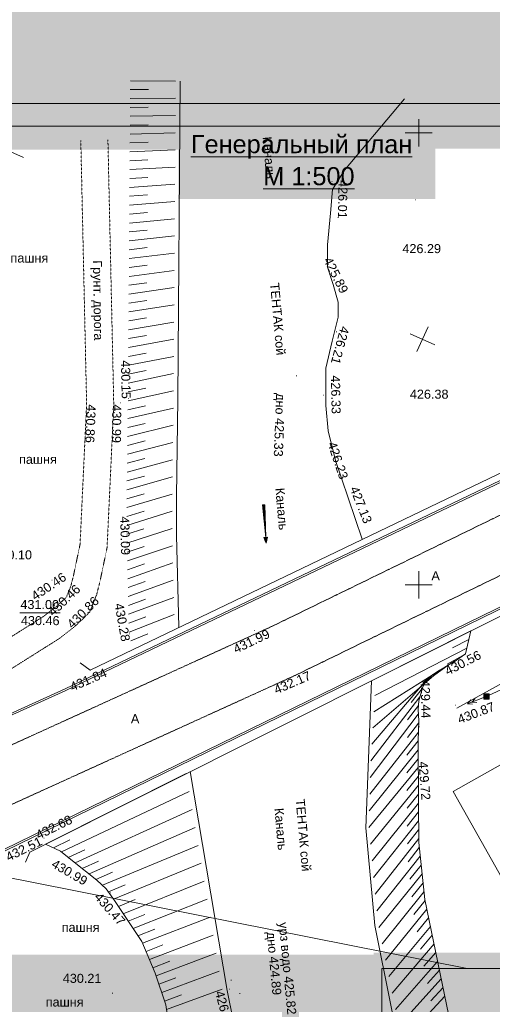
# Model space of a CAD drawing. Header units: millimetres. Extents: x 918404 to 1362154, y 4120617 to 4364104.
# Tile 236 of 256: x 1122779 to 1133233, y 4168089 to 4189872. Entities that reach past the tile are written whole.
import ezdxf

# ---------------------------------------------------------------- set-up
doc = ezdxf.new("R2010")
doc.units = ezdxf.units.MM
doc.header["$MEASUREMENT"] = 0
doc.linetypes.add('Д_ТРОТ_ТРУБА', pattern=[1.5, 0.75, -0.75])
for name, color, linetype, lineweight in [('(001) Сетка_Ном._пера__132', 132, 'Continuous', 18), ('(008) Скульптуры_Ном._пера__7', 7, 'Continuous', 18), ('(022) Возд. Линии_Ном._пера__240', 240, 'Continuous', 18), ('(022) Возд. Линии_Ном._пера__7', 7, 'Continuous', 18), ('(025) Дорога_Ном._пера__7', 7, 'Continuous', 18), ('(027) Гидрография_Ном._пера__7', 7, 'Continuous', 18), ('0_Ном._пера__1', 1, 'Continuous', 18), ('0_Ном._пера__174', 174, 'Continuous', 18), ('0_Ном._пера__255', 255, 'Continuous', 18), ('0_Ном._пера__4', 4, 'Continuous', 18), ('0_Ном._пера__7', 7, 'Continuous', 18), ('ВЫСОТА_Ном._пера__7', 7, 'Continuous', 18), ('Откос_Ном._пера__7', 7, 'Continuous', 18), ('Текст_Ном._пера__7', 7, 'Continuous', 18), ('ТОЧКИ_Ном._пера__5', 5, 'Continuous', 18)]:
    doc.layers.add(name, color=color, linetype=linetype, lineweight=lineweight)
doc.styles.add('СГЕНЕРИР_СТИЛЬ_1', font='arial.ttf')
doc.styles.add('СГЕНЕРИР_СТИЛЬ_16', font='arial.ttf')
doc.styles.add('СГЕНЕРИР_СТИЛЬ_2', font='arial.ttf')

# ---------------------------------------------------------------- blocks, each defined once
blk = doc.blocks.new('Линия_162', base_point=(1132676.076308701, 4168879.007317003))
at = {"layer": '0_Ном._пера__1', "linetype": 'Continuous'}
blk.add_hatch(color=256, dxfattribs=at).paths.add_polyline_path([(1118770.583127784, 4171637.490488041), (1118943.889857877, 4171552.1366931), (1118963.348054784, 4171650.225319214)])
for p, q in [((1118770.583127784, 4171637.490488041), (1118963.348054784, 4171650.225319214)), ((1118770.583127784, 4171637.490488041), (1118943.889857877, 4171552.1366931)), ((1118963.348054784, 4171650.225319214), (1118943.889857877, 4171552.1366931)), ((1132676.076308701, 4168879.007317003), (1118953.61895633, 4171601.181006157))]:
    blk.add_line(p, q, dxfattribs=at)

msp = doc.modelspace()

# ---------------------------------------------------------------- hatches: boundary and pattern name
at = {"layer": '(022) Возд. Линии_Ном._пера__240', "linetype": 'Continuous'}
h = msp.add_hatch(color=256, dxfattribs=at)
h.paths.add_polyline_path([(1133046.777378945, 4174960.378969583), (1133046.777378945, 4174840.378969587), (1133166.777378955, 4174840.378969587), (1133166.777378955, 4174960.378969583)])
h.paths.add_polyline_path([(1133096.777378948, 4174900.378969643, -1.000033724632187), (1133116.777378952, 4174900.378969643, -0.9999999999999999)], flags=0)
at = {"layer": '(022) Возд. Линии_Ном._пера__7', "linetype": 'Continuous'}
msp.add_hatch(color=256, dxfattribs=at).paths.add_polyline_path([(1133114.073522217, 4174893.540381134, 0.9999999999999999), (1133099.481235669, 4174907.217558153, 0.9999999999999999)])
at = {"layer": '0_Ном._пера__255', "linetype": 'Continuous'}
h = msp.add_hatch(color=256, dxfattribs=at)
h.paths.add_polyline_path([(1111134.271051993, 4191646.941461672), (1111134.271051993, 4157775.628602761), (1153992.636140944, 4157775.628602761), (1153992.636140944, 4191646.941461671)])
h.paths.add_polyline_path([(1114175.712001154, 4183065.40173584), (1114175.712001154, 4186999.761341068), (1126290.030391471, 4186999.761341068), (1126290.030391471, 4185902.870765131), (1131973.174740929, 4185902.870765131), (1131973.174740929, 4187020.444784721), (1138212.326665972, 4187020.444784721), (1140415.20251282, 4187020.444784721), (1140415.20251282, 4180207.898470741), (1135183.88977721, 4180207.898470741), (1135183.88977721, 4169186.310952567), (1114175.712001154, 4169186.310952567)], flags=0)
msp.add_hatch(color=256, dxfattribs=at).paths.add_polyline_path([(1139257.947297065, 4165742.394833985), (1139257.947297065, 4169230.246192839), (1130607.813134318, 4169230.246192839), (1130607.813134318, 4165742.394833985)])

# ---------------------------------------------------------------- linework, layer by layer
at = {"layer": '(001) Сетка_Ном._пера__132', "linetype": 'Continuous'}
for p, q in [((1131604.485161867, 4187668.190864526), (1131604.485161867, 4187068.190864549)), ((1131304.485161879, 4187368.190864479), (1131904.485161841, 4187368.190864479)), ((1122313.90097828, 4187069.14686012), (1122859.965470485, 4186820.523509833)), ((1131812.319770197, 4183074.144926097), (1131563.696419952, 4182528.080433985)), ((1131414.975848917, 4182925.424355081), (1131961.040341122, 4182676.801004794)), ((1131604.485161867, 4177668.190864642), (1131604.485161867, 4177068.190864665)), ((1131304.485161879, 4177368.190864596), (1131904.485161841, 4177368.190864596))]:
    msp.add_line(p, q, dxfattribs=at)
at = {"layer": '(022) Возд. Линии_Ном._пера__7', "linetype": 'Continuous'}
for p, q in [((1133152.237914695, 4174921.195782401), (1133515.791742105, 4175088.014889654)), ((1133059.709087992, 4174882.331646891), (1132686.222517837, 4174739.126263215)), ((1132686.222517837, 4174739.126263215), (1132761.693487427, 4174821.61343054)), ((1132779.594160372, 4174774.927609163), (1132855.065129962, 4174857.414776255)), ((1132686.222517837, 4174739.126263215), (1132797.494833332, 4174728.241787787)), ((1132779.594160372, 4174774.927609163), (1132890.866475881, 4174764.043133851))]:
    msp.add_line(p, q, dxfattribs=at)
at = {"layer": '(022) Возд. Линии_Ном._пера__7', "linetype": 'Continuous', "flags": 128}
msp.add_lwpolyline([(1133046.777378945, 4174840.378969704), (1133166.777378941, 4174840.378969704), (1133166.777378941, 4174960.378969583), (1133046.777378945, 4174960.378969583)], close=True, dxfattribs=at)
at = {"layer": '(022) Возд. Линии_Ном._пера__7', "linetype": 'Continuous'}
msp.add_circle((1133106.777378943, 4174900.378969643), 9.999999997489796, dxfattribs=at)
at = {"layer": '(027) Гидрография_Ном._пера__7', "linetype": 'Continuous'}
for p, q in [((1128200.504581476, 4179139.166528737), (1128150.601869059, 4179136.048950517)), ((1128150.601869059, 4179136.048950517), (1128220.446350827, 4178419.008680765)), ((1128155.592140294, 4179136.36070842), (1128164.570765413, 4178992.640896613)), ((1128160.582411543, 4179136.672466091), (1128178.539661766, 4178849.232842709)), ((1128165.572682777, 4179136.984223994), (1128192.50855812, 4178705.824788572)), ((1128170.562954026, 4179137.295981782), (1128206.477454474, 4178562.416734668)), ((1128175.55322526, 4179137.607739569), (1128220.446350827, 4178419.008680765)), ((1128180.543496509, 4179137.919497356), (1128216.457996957, 4178563.040250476)), ((1128185.533767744, 4179138.231255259), (1128212.469643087, 4178707.071819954)), ((1128190.524038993, 4179138.543013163), (1128208.481289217, 4178851.103389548)), ((1128195.514310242, 4179138.854770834), (1128204.492935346, 4178995.134959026)), ((1128220.446350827, 4178419.008680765), (1128200.504581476, 4179139.166528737)), ((1128180.524180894, 4178416.514618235), (1128260.368520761, 4178421.502743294)), ((1128228.552054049, 4178289.261628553), (1128180.524180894, 4178416.514618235)), ((1128185.514452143, 4178416.826376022), (1128186.512077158, 4178400.857508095)), ((1128190.504723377, 4178417.138133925), (1128192.562324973, 4178384.202343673)), ((1128195.494994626, 4178417.449891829), (1128198.550221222, 4178368.545233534)), ((1128200.485265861, 4178417.7616495), (1128204.538117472, 4178352.88812351)), ((1128205.475537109, 4178418.073407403), (1128210.526013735, 4178337.231013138)), ((1128210.465808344, 4178418.38516519), (1128216.576261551, 4178320.575848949)), ((1128215.456079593, 4178418.696923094), (1128222.5641578, 4178304.918738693)), ((1128220.446350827, 4178419.008680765), (1128228.552054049, 4178289.261628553)), ((1128225.436622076, 4178419.320438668), (1128232.544700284, 4178305.542254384)), ((1128260.368520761, 4178421.502743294), (1128228.552054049, 4178289.261628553)), ((1128230.426893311, 4178419.632196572), (1128236.537346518, 4178321.822880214)), ((1128235.41716456, 4178419.943954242), (1128240.467641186, 4178339.10156021)), ((1128240.407435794, 4178420.25571203), (1128244.460287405, 4178355.382185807)), ((1128245.397707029, 4178420.567469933), (1128248.452933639, 4178371.662811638)), ((1128250.387978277, 4178420.879227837), (1128252.445579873, 4178387.943437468)), ((1128255.378249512, 4178421.190985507), (1128256.375874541, 4178405.22211758))]:
    msp.add_line(p, q, dxfattribs=at)
at = {"layer": '0_Ном._пера__1', "linetype": 'Continuous'}
for p, q in [((1123671.561765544, 4176747.187961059), (1122779.78899595, 4176747.187961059)), ((1130788.441512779, 4168879.007317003), (1130788.441512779, 4165072.509668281)), ((1138808.420835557, 4168879.007317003), (1130788.441512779, 4168879.007317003))]:
    msp.add_line(p, q, dxfattribs=at)
at = {"layer": '0_Ном._пера__174', "linetype": 'Continuous', "flags": 128}
for points in [[(1111824.970940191, 4188014.584202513), (1153825.869447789, 4188014.584202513), (1153825.869447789, 4158734.58181187), (1111824.970940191, 4158734.58181187)], [(1113824.970940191, 4187514.584202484), (1153325.869447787, 4187514.584202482), (1153325.869447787, 4159234.58181187), (1113824.970940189, 4159234.581811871)]]:
    msp.add_lwpolyline(points, close=True, dxfattribs=at)
at = {"layer": '0_Ном._пера__4', "linetype": 'Continuous', "flags": 128}
for points in [[(1126300.26950539, 4176427.579027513), (1126296.666772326, 4176441.414024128), (1126246.771282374, 4178461.322086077), (1126246.771282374, 4179325.111902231), (1126278.444072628, 4181476.032897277), (1126327.762804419, 4188514.64241583)], [(1130355.787858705, 4178376.574344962), (1130044.123821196, 4179294.303815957), (1129762.660796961, 4180123.103039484), (1129605.703706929, 4180776.770608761), (1129549.731919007, 4181333.351540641), (1129549.731919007, 4182161.915281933), (1129692.702778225, 4182758.937783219), (1129820.408657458, 4183292.21626991), (1129820.408657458, 4183621.858716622), (1129711.360040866, 4184016.757102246), (1129591.186823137, 4184397.226025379), (1129591.186823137, 4184891.009489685), (1129651.043410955, 4185589.317328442), (1129696.188396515, 4186115.994482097), (1129960.396160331, 4186541.968865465), (1131294.722692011, 4188124.911606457)], [(1132044.178611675, 4162819.718449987), (1130636.19799435, 4169831.506942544), (1130433.932820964, 4171992.549214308), (1130558.908678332, 4175247.046420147)], [(1126549.412676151, 4173236.688166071), (1127366.286694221, 4168392.49383824), (1128635.781628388, 4162128.909128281)]]:
    msp.add_lwpolyline(points, dxfattribs=at)
at = {"layer": '0_Ном._пера__7', "linetype": 'Д_ТРОТ_ТРУБА', "flags": 128}
for points in [[(1115608.329513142, 4170957.48488701), (1115784.965813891, 4171351.680125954), (1115999.80632005, 4171630.740346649), (1116751.021785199, 4172271.701222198), (1117673.569926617, 4172773.079487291), (1119386.963022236, 4173714.85208199), (1122471.727563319, 4175434.97527836), (1123653.963889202, 4176180.410490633), (1124025.295715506, 4176469.067208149), (1124327.767092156, 4176763.942813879), (1124482.572040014, 4177156.301591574), (1124553.919311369, 4177438.297894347), (1124712.418212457, 4178194.44190539), (1124859.940315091, 4181363.209889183), (1124730.596279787, 4187215.604423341)], [(1114141.815611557, 4170613.705536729), (1114761.167694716, 4171246.040830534), (1115593.077145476, 4172072.427593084), (1116409.345165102, 4172768.893372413), (1117385.810064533, 4173299.573837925), (1119096.348796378, 4174239.777521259), (1122165.391827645, 4175951.134105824), (1123309.005354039, 4176672.216492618), (1123630.52366098, 4176922.150413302), (1123816.840708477, 4177103.788599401), (1123910.33148485, 4177340.744376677), (1123969.216872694, 4177573.48574631), (1124115.305794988, 4178270.425995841), (1124259.631766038, 4181370.54122056), (1124130.742762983, 4187202.347033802)], [(1109941.13960324, 4169944.774191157), (1114003.578700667, 4170583.675859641), (1115423.036654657, 4170892.029566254), (1118671.932794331, 4172039.712971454), (1128361.371676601, 4176451.317812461), (1140394.160511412, 4182315.063765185), (1148323.191787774, 4186178.991379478)], [(1110127.572622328, 4168759.344847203), (1114224.349688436, 4169403.646863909), (1115751.550291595, 4169735.405874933), (1119121.268347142, 4170925.770025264), (1128872.923040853, 4175365.701746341), (1140919.841049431, 4181236.333042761), (1148848.872325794, 4185100.260657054)]]:
    msp.add_lwpolyline(points, dxfattribs=at)
at = {"layer": '0_Ном._пера__7', "linetype": 'Continuous', "flags": 128}
for points in [[(1118521.89397655, 4172682.612753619), (1123786.351774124, 4175066.197879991), (1137781.645007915, 4181770.872041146)], [(1118538.392438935, 4172646.173753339), (1123803.243908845, 4175029.937122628), (1137798.926872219, 4181734.797990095)], [(1124116.992615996, 4175645.184844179), (1124337.925926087, 4175484.518704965), (1134849.7717944, 4180536.286836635), (1134890.309456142, 4180806.522653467)], [(1112858.335048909, 4168414.26828425), (1115351.350583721, 4168870.370769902), (1117246.3150789, 4169357.902397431), (1119854.865934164, 4170262.562171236), (1137158.934320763, 4178710.989491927)], [(1112865.533651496, 4168374.921364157), (1115359.9439352, 4168831.27902195), (1117257.870970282, 4169319.572844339), (1119870.249486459, 4170225.560071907), (1137176.48371273, 4178675.04482824)], [(1132446.729416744, 4174637.010981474), (1139353.653561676, 4178444.969488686)], [(1122910.711133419, 4171235.658315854), (1123001.40182667, 4171457.718217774), (1133753.760395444, 4176848.942647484), (1134115.905266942, 4176832.419809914)], [(1132757.499250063, 4176349.418064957), (1132639.44882277, 4175839.11238765), (1132388.753903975, 4175668.712961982), (1132063.299681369, 4175480.181009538), (1131795.146257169, 4175297.398514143), (1131694.60150204, 4175111.434280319), (1131605.660030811, 4174802.582380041), (1131590.631989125, 4174610.840779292), (1131605.353336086, 4174362.497727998), (1131592.165462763, 4173928.748642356), (1131600.139525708, 4172554.795873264), (1131605.288750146, 4171667.570473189), (1131741.679142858, 4170404.247756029), (1133136.37342022, 4163650.114981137)], [(1123352.076893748, 4171633.546430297), (1123680.259322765, 4171475.433001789), (1123948.208283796, 4171262.898461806), (1124488.042802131, 4170834.706911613), (1124693.885400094, 4170645.585401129), (1124874.477479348, 4170383.538546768), (1125479.126136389, 4169480.622604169), (1125775.291012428, 4168781.170456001), (1126014.615672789, 4168073.808774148), (1126063.277362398, 4167731.810818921), (1127467.325828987, 4161889.078622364)]]:
    msp.add_lwpolyline(points, dxfattribs=at)
msp.add_lwpolyline([(1132369.074325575, 4172797.02663797), (1134745.971713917, 4174135.949900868), (1137058.89676484, 4170029.974849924), (1134681.999376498, 4168691.051586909)], close=True, dxfattribs=at)
at = {"layer": 'Откос_Ном._пера__7', "linetype": 'Continuous'}
for p, q in [((1125227.789806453, 4188522.349800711), (1126227.765259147, 4188515.343087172)), ((1125226.411142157, 4188325.591300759), (1125626.411050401, 4188325.320385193)), ((1125225.032477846, 4188128.832800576), (1126225.104641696, 4188134.484954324)), ((1125223.653813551, 4187932.074300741), (1125623.625111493, 4187936.866044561)), ((1125222.275149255, 4187735.315800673), (1126222.460039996, 4187753.627317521)), ((1125220.896484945, 4187538.557300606), (1125620.775158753, 4187548.408504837)), ((1125219.517820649, 4187341.798800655), (1126219.831423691, 4187372.770783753)), ((1125218.139156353, 4187145.040300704), (1125617.861359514, 4187159.945343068)), ((1125216.760492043, 4186948.281800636), (1126217.218739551, 4186991.915957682)), ((1125214.003163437, 4186554.764800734), (1126214.621911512, 4186611.06343838)), ((1125215.381827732, 4186751.523300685), (1125614.883972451, 4186771.474149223)), ((1125212.624499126, 4186358.00630055), (1125611.843346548, 4186382.992534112)), ((1125211.245834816, 4186161.247800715), (1126212.040841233, 4186230.213821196)), ((1125209.867170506, 4185964.489300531), (1125608.739919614, 4185994.498132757)), ((1125208.48850621, 4185767.73080058), (1126209.475408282, 4185849.367693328)), ((1125205.731177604, 4185374.213800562), (1126206.925470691, 4185468.525633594)), ((1125207.109841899, 4185570.972300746), (1125605.574216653, 4185605.988612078)), ((1125202.973848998, 4184980.696800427), (1126204.390865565, 4185087.688211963)), ((1125204.352513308, 4185177.455300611), (1125602.346847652, 4185217.46167299)), ((1125201.595184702, 4184783.938300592), (1125599.058505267, 4184828.91505913)), ((1125200.216520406, 4184587.179800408), (1126201.871409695, 4184706.855986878)), ((1125198.837856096, 4184390.421300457), (1125595.709962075, 4184440.346559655)), ((1125197.459191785, 4184193.662800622), (1126199.366900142, 4184326.02950526)), ((1125194.701863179, 4183800.145800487), (1126196.87711522, 4183945.209299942)), ((1125196.08052749, 4183996.904300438), (1125592.302067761, 4184051.754013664)), ((1125191.944534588, 4183406.628800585), (1126194.401815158, 4183564.395890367)), ((1125193.323198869, 4183603.387300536), (1125588.835745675, 4183663.13531567)), ((1125189.187205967, 4183013.111800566), (1126191.940743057, 4183183.589780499)), ((1125190.565870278, 4183209.870300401), (1125585.311989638, 4183274.488418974)), ((1125187.808541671, 4182816.353300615), (1125581.731860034, 4182885.811339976)), ((1125186.429877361, 4182619.594800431), (1126189.493625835, 4182802.791458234)), ((1125183.672548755, 4182226.077800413), (1126187.06017519, 4182422.001394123)), ((1125185.051213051, 4182422.836300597), (1125578.096480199, 4182497.102160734)), ((1125180.915220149, 4181832.560800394), (1126184.640088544, 4182041.220041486)), ((1125182.293884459, 4182029.319300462), (1125574.407032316, 4182108.359032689)), ((1125177.780209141, 4181439.047904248), (1126182.231422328, 4181660.455219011)), ((1125179.536555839, 4181635.802300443), (1125570.664753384, 4181719.580179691)), ((1125174.883139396, 4181242.305903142), (1125565.009177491, 4181330.632990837)), ((1125171.98606965, 4181045.56390192), (1126178.488838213, 4181279.742109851)), ((1125166.191930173, 4180652.079899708), (1126173.176012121, 4180899.025344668)), ((1125169.088999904, 4180848.821900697), (1125558.136467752, 4180941.784623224)), ((1125160.397790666, 4180258.595897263), (1126167.875083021, 4180518.319042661)), ((1125163.294860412, 4180455.337898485), (1125551.213211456, 4180552.905069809)), ((1125154.603651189, 4179865.111894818), (1126162.585691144, 4180137.623551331)), ((1125157.500720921, 4180061.85389604), (1125544.243082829, 4180163.982959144)), ((1125148.809511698, 4179471.627892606), (1126157.307469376, 4179756.939196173)), ((1125151.706581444, 4179668.369893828), (1125537.22753622, 4179775.016944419)), ((1125146.771282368, 4179274.879568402), (1125531.00322893, 4179386.081237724)), ((1125146.771282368, 4179078.116238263), (1126152.066996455, 4179376.175221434)), ((1125146.771282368, 4178881.352908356), (1125529.569201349, 4178997.394940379)), ((1125146.771282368, 4178684.589578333), (1126151.241277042, 4178995.444232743)), ((1125146.771282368, 4178487.826248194), (1125528.203098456, 4178608.282753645)), ((1125150.640271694, 4178291.110696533), (1126151.618319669, 4178614.650705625)), ((1125155.499210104, 4178094.407369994), (1125535.243507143, 4178220.082621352)), ((1125160.358148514, 4177897.704043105), (1126156.846709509, 4178233.89697136)), ((1125170.076025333, 4177504.297389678), (1126166.594828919, 4177853.322944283)), ((1125165.217086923, 4177701.000716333), (1125543.484725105, 4177831.052990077)), ((1125174.934963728, 4177307.594062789), (1125551.686754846, 4177441.974447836)), ((1125179.793902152, 4177110.890736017), (1126176.352548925, 4177472.761268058)), ((1125184.652840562, 4176914.187409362), (1125559.851170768, 4177052.846029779)), ((1125189.511778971, 4176717.484082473), (1126186.119474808, 4177092.212173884)), ((1125194.370717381, 4176520.780755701), (1125567.979554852, 4176663.666852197)), ((1125199.229655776, 4176324.077429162), (1126195.89521045, 4176711.675872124)), ((1132757.499250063, 4176349.418064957), (1130648.301308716, 4175291.867817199)), ((1125240.42927151, 4176132.485039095), (1125611.289272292, 4176282.361187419)), ((1132713.205560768, 4176157.946321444), (1132356.434117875, 4175977.075822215)), ((1132668.91187146, 4175966.474578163), (1130633.696957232, 4174922.969209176)), ((1132422.491054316, 4175691.644384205), (1130615.284101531, 4174560.690906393)), ((1132585.027526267, 4175802.121778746), (1132233.354810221, 4175611.527180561)), ((1132083.940658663, 4175492.138094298), (1130591.992044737, 4174203.311447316)), ((1132253.996211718, 4175590.649354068), (1131931.324562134, 4175354.253485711)), ((1131773.896994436, 4175258.09658473), (1130567.045616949, 4173844.295689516)), ((1131920.619399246, 4175382.925275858), (1131639.617930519, 4175098.253228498)), ((1131686.354403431, 4175082.795985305), (1131437.521551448, 4174769.61518827)), ((1131631.969420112, 4174893.942515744), (1130548.685802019, 4173477.958717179)), ((1131597.732623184, 4174701.437210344), (1131357.582298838, 4174381.550008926)), ((1131596.884000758, 4174505.371921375), (1130534.26921806, 4173108.424147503)), ((1131603.730392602, 4174309.119125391), (1131358.48338489, 4173993.122439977)), ((1131597.757831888, 4174112.681634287), (1130521.183442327, 4172737.864417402)), ((1131593.378647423, 4173719.713619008), (1130507.929658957, 4172367.41453773)), ((1131592.238067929, 4173916.238575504), (1131344.190261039, 4173602.43563485)), ((1131594.519226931, 4173523.188662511), (1131341.800189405, 4173213.135299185)), ((1131595.65980644, 4173326.663706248), (1130504.180062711, 4171997.277943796)), ((1123352.076893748, 4171633.546430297), (1126460.020045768, 4173191.866769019)), ((1131596.800385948, 4173130.138749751), (1131343.768644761, 4172820.340528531)), ((1131597.940965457, 4172933.613793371), (1130538.256538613, 4171629.24080473)), ((1123700.982730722, 4171458.995393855), (1126526.149204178, 4172795.838764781)), ((1131599.081544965, 4172737.088836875), (1131347.693177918, 4172425.95560351)), ((1124007.11051196, 4171216.177780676), (1126592.730445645, 4172398.935712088)), ((1131600.222124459, 4172540.563880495), (1130572.313029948, 4171261.216286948)), ((1131601.362703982, 4172344.038923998), (1131351.700539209, 4172031.518839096)), ((1124313.238293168, 4170973.360167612), (1126659.216407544, 4172002.29070874)), ((1131602.503283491, 4172147.513967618), (1130606.348057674, 4170893.205078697)), ((1131604.784442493, 4171754.464054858), (1130640.359998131, 4170525.207911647)), ((1131603.643862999, 4171950.989011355), (1131355.796925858, 4171637.027396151)), ((1123528.082884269, 4171548.749353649), (1123887.650152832, 4171723.995978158)), ((1124611.474339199, 4170721.30201399), (1126725.670563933, 4171605.785277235)), ((1131617.056550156, 4171558.570647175), (1131369.519817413, 4171244.364399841)), ((1123854.046621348, 4171337.586587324), (1124216.660941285, 4171506.438164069)), ((1131638.151482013, 4171363.177803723), (1130675.470869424, 4170156.34218746)), ((1124160.174402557, 4171094.768974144), (1124525.153661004, 4171258.445914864)), ((1124852.105096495, 4170416.001834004), (1126792.474067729, 4171208.491995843)), ((1131659.246413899, 4171167.784960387), (1131407.90304718, 4170856.615373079)), ((1124466.30218378, 4170851.951361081), (1124834.0742006, 4171009.252802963)), ((1131680.341345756, 4170972.392116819), (1130723.163649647, 4169789.402891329)), ((1124741.242290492, 4170576.868521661), (1125111.141407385, 4170729.100723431)), ((1125069.954281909, 4170091.634943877), (1126859.393357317, 4170810.928800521)), ((1131701.436277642, 4170776.999273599), (1131450.433897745, 4170465.55456685)), ((1131722.531209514, 4170581.606429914), (1130795.696852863, 4169426.914334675)), ((1124961.247204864, 4170253.966161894), (1125331.958054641, 4170404.21084853)), ((1125287.368435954, 4169766.972508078), (1126926.281142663, 4170413.453734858)), ((1131745.3473573, 4170386.483570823), (1131495.361449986, 4170074.222388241)), ((1125178.661358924, 4169929.303725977), (1125550.260805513, 4170077.337003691)), ((1125497.104817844, 4169438.162378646), (1126993.150313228, 4170016.038463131)), ((1131785.09095911, 4170194.015896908), (1130868.912164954, 4169063.875781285)), ((1131824.834560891, 4170001.54822311), (1131571.022492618, 4169692.388985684)), ((1131864.578162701, 4169809.080548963), (1130942.709568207, 4168700.35389965)), ((1125396.075512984, 4169604.641290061), (1125768.713085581, 4169750.041563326)), ((1125649.457121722, 4169078.352168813), (1127060.166711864, 4169618.250374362)), ((1131904.321764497, 4169616.612874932), (1131646.658518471, 4169310.655930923)), ((1125573.280969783, 4169258.25727373), (1125946.628583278, 4169401.824538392)), ((1131944.065366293, 4169424.145200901), (1131016.512954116, 4168336.806650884)), ((1125797.087857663, 4168716.746451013), (1127127.170670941, 4169220.497818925)), ((1131983.808968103, 4169231.677526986), (1131722.271742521, 4168929.025450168)), ((1125725.633273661, 4168898.44706378), (1126099.449691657, 4169040.78920689)), ((1132023.552569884, 4169039.209852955), (1131090.321747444, 4167973.233485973)), ((1125922.314037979, 4168346.620775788), (1127194.163796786, 4168822.777624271)), ((1132063.296171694, 4168846.742178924), (1131797.864552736, 4168547.499709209)), ((1125859.700947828, 4168531.683613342), (1126234.034788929, 4168672.659410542)), ((1132103.039773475, 4168654.27450501), (1131164.135329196, 4167609.633872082)), ((1125984.92712813, 4168161.557938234), (1126359.819716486, 4168301.041081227)), ((1126029.087368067, 4167972.100628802), (1127261.090359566, 4168425.242059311)), ((1132182.526977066, 4168269.339156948), (1131237.95303563, 4167246.007295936)), ((1132142.783375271, 4168461.806830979), (1131873.439514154, 4168166.080801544))]:
    msp.add_line(p, q, dxfattribs=at)
at = {"layer": 'ТОЧКИ_Ном._пера__5', "linetype": 'Continuous'}
for p, q in [((1129683.997394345, 4186293.582778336), (1129693.99739434, 4186293.582778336)), ((1131530.999266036, 4185888.913964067), (1131540.999266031, 4185888.913964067)), ((1129635.4795978, 4184236.34653227), (1129645.479597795, 4184236.34653227)), ((1129781.898657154, 4182965.57750905), (1129791.898657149, 4182965.57750905)), ((1128896.162921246, 4181989.52574635), (1128906.162921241, 4181989.52574635)), ((1129498.538508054, 4181564.191688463), (1129508.538508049, 4181564.191688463)), ((1125009.653256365, 4181397.003040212), (1125019.653256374, 4181397.003040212)), ((1125178.500815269, 4181487.984762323), (1125188.500815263, 4181487.984762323)), ((1124358.449609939, 4181300.936104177), (1124368.449609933, 4181300.936104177)), ((1129668.464309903, 4180253.731684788), (1129678.464309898, 4180253.731684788)), ((1130101.639376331, 4179105.598783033), (1130111.639376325, 4179105.598783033)), ((1125163.991535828, 4178684.583434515), (1125173.991535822, 4178684.583434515)), ((1123491.046249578, 4177472.87583354), (1123501.046249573, 4177472.87583354)), ((1123907.054653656, 4177190.488006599), (1123917.054653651, 4177190.488006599)), ((1124363.986001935, 4176840.248580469), (1124373.98600193, 4176840.248580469)), ((1127965.94537597, 4176361.780196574), (1127975.945375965, 4176361.780196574)), ((1125200.140619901, 4176287.19907059), (1125210.140619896, 4176287.19907059)), ((1132639.44882277, 4175839.11238765), (1132649.448822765, 4175839.11238765)), ((1124337.925926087, 4175484.518704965), (1124347.925926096, 4175484.518704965)), ((1128872.923040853, 4175365.701746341), (1128882.923040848, 4175365.701746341)), ((1131731.209202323, 4175199.985230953), (1131741.209202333, 4175199.985230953)), ((1132408.104679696, 4174707.069026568), (1132418.104679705, 4174707.069026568)), ((1131620.341622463, 4174230.293806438), (1131630.341622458, 4174230.293806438)), ((1123314.085840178, 4171763.557504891), (1123324.085840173, 4171763.557504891)), ((1123001.40182667, 4171457.718217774), (1123011.401826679, 4171457.718217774)), ((1123867.427646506, 4171316.652318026), (1123877.427646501, 4171316.652318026)), ((1124776.836473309, 4170558.29383948), (1124786.836473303, 4170558.29383948)), ((1127452.148484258, 4168622.6714355), (1127462.148484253, 4168622.6714355)), ((1124828.243302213, 4168336.345791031), (1124838.243302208, 4168336.345791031)), ((1127411.389067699, 4168423.532092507), (1127421.389067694, 4168423.532092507)), ((1127644.402338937, 4168328.716858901), (1127654.402338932, 4168328.716858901))]:
    msp.add_line(p, q, dxfattribs=at)

# ---------------------------------------------------------------- block references
at = {"color": 1, "linetype": 'Continuous', "lineweight": 18}
msp.add_blockref('Линия_162', (1132676.076308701, 4168879.007317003), dxfattribs=at)

# ---------------------------------------------------------------- texts
at = {"layer": '(008) Скульптуры_Ном._пера__7', "linetype": 'Continuous', "char_height": 200, "attachment_point": 7, "style": 'СГЕНЕРИР_СТИЛЬ_1'}
for insert in [(1122575.54941485, 4184497.2184765), (1122764.882293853, 4180043.873270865), (1123707.968583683, 4169689.24071885), (1123355.167414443, 4168036.718384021)]:
    msp.add_mtext('{пашня}', dxfattribs=dict(at, insert=insert))
at = {"layer": '(025) Дорога_Ном._пера__7', "linetype": 'Continuous', "insert": (1124340.34596273, 4184547.180511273), "char_height": 200, "attachment_point": 7, "rotation": 270.8251848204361, "style": 'СГЕНЕРИР_СТИЛЬ_1'}
msp.add_mtext('{Грунт. дорога}', dxfattribs=at)
at = {"layer": '(025) Дорога_Ном._пера__7', "linetype": 'Continuous', "char_height": 200, "attachment_point": 7, "style": 'СГЕНЕРИР_СТИЛЬ_1'}
for insert in [(1131886.536920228, 4177469.231667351), (1125239.082029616, 4174308.369982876)]:
    msp.add_mtext('{A}', dxfattribs=dict(at, insert=insert))
at = {"layer": '(027) Гидрография_Ном._пера__7', "linetype": 'Continuous', "char_height": 200, "attachment_point": 7, "style": 'СГЕНЕРИР_СТИЛЬ_1'}
for s, insert, rotation in [('{Каналь}', (1128151.073777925, 4187276.65284071), 275.0139441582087), ('{ТЕНТАК сой}', (1128314.573566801, 4184041.924805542), 275.0139441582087), ('{Каналь}', (1128430.827790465, 4179506.282473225), 275.0139442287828), ('{ТЕНТАК сой}', (1128879.505256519, 4172624.033443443), 275.0139441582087), ('{Каналь}', (1128410.230823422, 4172422.316597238), 275.0139441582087)]:
    msp.add_mtext(s, dxfattribs=dict(at, insert=insert, rotation=rotation))
at = {"layer": '0_Ном._пера__7', "linetype": 'Continuous', "char_height": 400, "attachment_point": 8, "style": 'СГЕНЕРИР_СТИЛЬ_16'}
for s, insert in [('{\\LГенеральный план }', (1129015.023580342, 4186798.511718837)), ('{\\LМ 1:500}', (1129177.121116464, 4186204.907506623))]:
    msp.add_mtext(s, dxfattribs=dict(at, insert=insert))
at = {"layer": 'ВЫСОТА_Ном._пера__7', "linetype": 'Continuous', "char_height": 200, "attachment_point": 4, "style": 'СГЕНЕРИР_СТИЛЬ_1'}
for s, insert, rotation in [('{426.01}', (1129931.742871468, 4186323.254704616), 268.82257184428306), ('{425.89}', (1129580.879734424, 4184599.934351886), 296.9455819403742), ('{426.21}', (1129978.427909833, 4183080.600548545), 254.8356318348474), ('{430.15}', (1125116.428815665, 4182339.260816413), 271.2175280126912), ('{426.33}', (1129762.537282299, 4182003.53127977), 271.0853874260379), ('{дно 425.33}', (1128525.072263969, 4181609.514875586), 267.74012389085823), ('{430.86}', (1124362.875261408, 4181362.704889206), 267.6520089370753), ('{430.99}', (1124926.388457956, 4181362.383936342), 269.4383837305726), ('{426.23}', (1129679.049384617, 4180526.025606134), 288.7576612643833), ('{427.13}', (1130169.707619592, 4179535.320725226), 291.8082681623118), ('{430.09}', (1125099.699773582, 4178881.944562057), 271.41502469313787), ('{430.46}', (1123067.446286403, 4177096.854444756), 33.752211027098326), ('{430.46}', (1123454.505670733, 4176732.524118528), 43.508094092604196), ('{430.86}', (1123875.505838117, 4176458.576846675), 44.74857736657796), ('{430.28}', (1124972.01457803, 4176960.984619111), 280.3374165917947), ('{431.99}', (1127521.244015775, 4175934.896515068), 25.531269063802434), ('{430.56}', (1132202.630673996, 4175448.240391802), 27.043655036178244), ('{431.84}', (1123905.988253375, 4175098.394937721), 23.533517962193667), ('{432.17}', (1128418.081969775, 4175037.738105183), 23.216999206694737), ('{429.44}', (1131747.540606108, 4175267.013268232), 271.23892790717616), ('{430.87}', (1132475.47623526, 4174382.305001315), 21.043061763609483), ('{429.72}', (1131698.41123197, 4173461.336503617), 274.54289680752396), ('{432.68}', (1123153.703929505, 4171818.33099705), 26.0998921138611), ('{432.51}', (1122489.968694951, 4171334.786938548), 26.55674224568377), ('{430.99}', (1123511.4210598, 4171221.800425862), 330.1073579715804), ('{430.47}', (1124489.195140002, 4170516.255498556), 311.5637918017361), ('{урз водо 425.82}', (1128580.041975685, 4169903.351312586), 275.3296683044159), ('{дно 424.89}', (1128313.409915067, 4169689.807821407), 275.3296682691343), ('{426.27}', (1127191.502269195, 4168383.272355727), 285.43863548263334)]:
    msp.add_mtext(s, dxfattribs=dict(at, insert=insert, rotation=rotation))
for s, insert in [('{426.29}', (1131244.497767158, 4184806.3867985)), ('{426.38}', (1131409.806225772, 4181585.812903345)), ('{430.10}', (1122196.948124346, 4178031.318170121)), ('{430.21}', (1123732.572668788, 4168661.954540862))]:
    msp.add_mtext(s, dxfattribs=dict(at, insert=insert))
at = {"layer": 'Текст_Ном._пера__7', "linetype": 'Continuous', "char_height": 199.9999999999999, "attachment_point": 7, "style": 'СГЕНЕРИР_СТИЛЬ_2'}
for s, insert in [('{431.00}', (1122794.866332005, 4176830.287914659)), ('{430.46}', (1122806.352723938, 4176474.237775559))]:
    msp.add_mtext(s, dxfattribs=dict(at, insert=insert))

doc.saveas('drawing.dxf')
